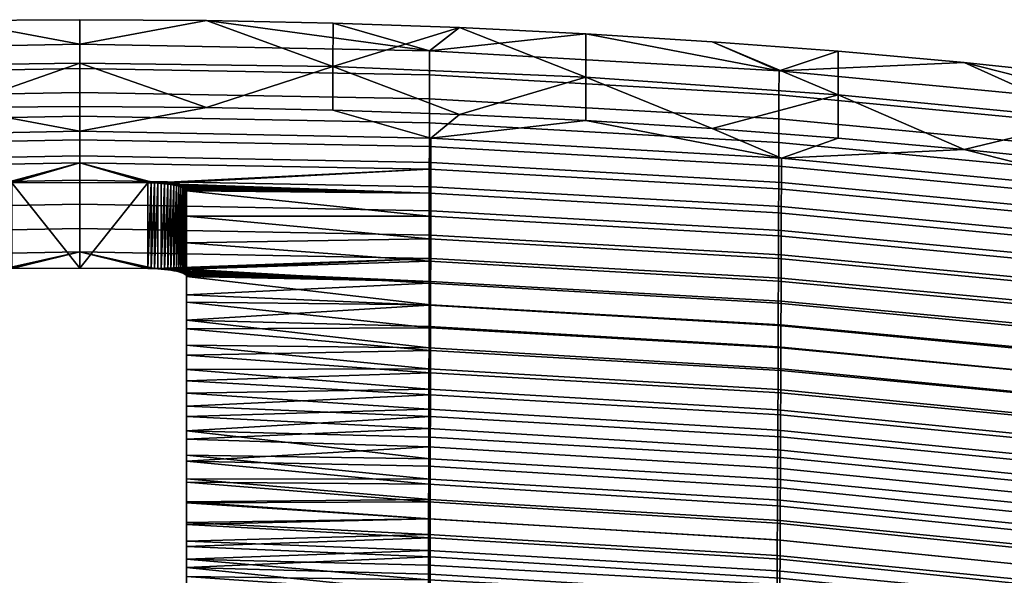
# Model space of a CAD drawing. Header units: millimetres. Extents: x -738 to 738, y -260 to 258.
# Tile 253 of 256: x -6 to 95, y 201 to 258. Entities that reach past the tile are written whole.
import ezdxf

# ---------------------------------------------------------------- set-up
doc = ezdxf.new("R2010")
doc.units = ezdxf.units.MM
doc.header["$MEASUREMENT"] = 0
doc.layers.add('ram', color=31, linetype='Continuous')

msp = doc.modelspace()

# ---------------------------------------------------------------- meshes
at = {"layer": 'ram'}
mesh = msp.add_polyface(dxfattribs=at)
corners = [(-13.04, 249.08, 873.96), (-26.07, 253.29, 873.42), (-26.07, 248.81, 874.02), (0, 249.17, 873.94), (0, 253.65, 873.35), (0, 258.12, 872.76), (-13.04, 258.03, 872.78), (-26.08, 257.76, 872.83), (-36.15, 243.43, 850.57), (0, 244.11, 850.42), (0, 246.63, 862.18), (-36.15, 245.94, 862.33), (-36.14, 240.93, 838.81), (0, 241.61, 838.65), (-36.14, 238.45, 827.04), (0, 239.12, 826.88), (-36.13, 235.95, 815.07), (0, 236.62, 814.91), (-13.04, 249.08, 873.96), (0, 249.17, 873.94), (-26.07, 248.81, 874.02), (0, 253.11, 849.49), (-36.01, 252.43, 849.62), (-36.02, 254.92, 861.26), (0, 255.61, 861.13), (0, 250.63, 837.84), (-36.01, 249.96, 837.98), (0, 248.18, 826.19), (-36, 247.5, 826.33), (0, 245.74, 814.54), (-36, 245.06, 814.68), (0, 243.39, 803.21), (-35.99, 242.72, 803.35), (-26.08, 257.76, 872.83), (-13.04, 258.03, 872.78), (-10.99, 240.56, 789.68), (-11, 240.49, 789.35), (-35.99, 240.26, 791.37), (-11, 237.89, 776.51), (-35.99, 237.89, 779.7), (-8.38, 241.26, 793.02), (-7.68, 241.31, 793.21), (-8.04, 241.29, 793.13), (-8.73, 241.23, 792.88), (-9.07, 241.19, 792.71), (-7, 241.33, 793.27), (-7.34, 241.32, 793.25), (-9.39, 241.15, 792.5), (-10.61, 240.84, 791.05), (-10.75, 240.77, 790.71), (-10.94, 240.63, 790.02), (-10.86, 240.7, 790.37), (-9.69, 241.09, 792.25), (-10.21, 240.97, 791.69), (-10.42, 240.91, 791.38), (-9.96, 241.04, 791.98), (0, 258.12, 872.76), (0, 241.35, 793.26), (7, 241.33, 793.27), (-7.34, 232.5, 795.05), (-7.68, 241.31, 793.21), (-7.34, 241.32, 793.25), (-7.68, 232.49, 795.01), (-8.04, 241.29, 793.13), (-8.38, 241.26, 793.02), (-8.04, 232.47, 794.93), (-8.38, 232.45, 794.83), (-8.73, 241.23, 792.88), (-9.07, 241.19, 792.71), (-9.07, 232.37, 794.51), (-9.39, 241.15, 792.5), (-9.39, 232.33, 794.3), (-9.69, 241.09, 792.25), (-8.73, 232.41, 794.68), (-7, 241.33, 793.27), (-7, 232.51, 795.07), (-9.96, 232.22, 793.78), (-10.21, 240.97, 791.69), (-9.96, 241.04, 791.98), (-10.42, 232.09, 793.18), (-10.61, 240.84, 791.05), (-10.42, 240.91, 791.38), (-10.75, 231.95, 792.51), (-10.86, 240.7, 790.37), (-10.75, 240.77, 790.71), (-11, 236.08, 790.25), (-10.99, 240.56, 789.68), (-10.94, 240.63, 790.02), (-11, 240.49, 789.35), (-11, 237.89, 776.51), (0, 241.35, 793.26), (0, 232.53, 795.06)]
mesh.append_faces([[corners[k] for k in face] for face in [(0, 1, 2, 2), (3, 4, 0, 0), (0, 4, 1, 1), (4, 5, 6, 1), (7, 1, 6, 6), (8, 9, 10, 11), (12, 13, 9, 8), (14, 15, 13, 12), (16, 17, 15, 14), (18, 10, 19, 19), (11, 18, 20, 20), (11, 10, 18, 18), (21, 22, 23, 24), (25, 26, 22, 21), (27, 28, 26, 25), (29, 30, 28, 27), (31, 32, 30, 29), (23, 33, 34, 34), (35, 36, 37, 37), (38, 39, 36, 36), (40, 37, 32, 32), (34, 24, 23, 23), (41, 42, 32, 32), (43, 44, 37, 37), (40, 43, 37, 37), (42, 40, 32, 32), (32, 31, 41, 41), (45, 46, 31, 31), (31, 46, 41, 41), (47, 37, 44, 44), (48, 49, 37, 37), (37, 50, 35, 35), (51, 50, 37, 37), (49, 51, 37, 37), (47, 52, 37, 37), (53, 54, 37, 37), (55, 53, 37, 37), (52, 55, 37, 37), (48, 37, 54, 54), (24, 34, 56, 56), (57, 45, 31, 31), (58, 57, 31, 31), (59, 60, 61, 61), (60, 62, 63, 63), (64, 63, 65, 65), (66, 67, 64, 64), (68, 69, 70, 70), (70, 71, 72, 72), (68, 67, 73, 73), (74, 75, 59, 61), (76, 77, 78, 78), (79, 80, 81, 81), (82, 83, 84, 84), (85, 86, 87, 87), (85, 88, 86, 86), (59, 62, 60, 60), (65, 66, 64, 64), (62, 65, 63, 63), (66, 73, 67, 67), (88, 85, 89, 89), (90, 91, 74, 74)]])
mesh = msp.add_polyface(dxfattribs=at)
corners = [(0, 253.65, 873.35), (0, 249.17, 873.94), (13.04, 249.08, 873.96), (26.07, 248.81, 874.02), (26.07, 253.29, 873.42), (13.04, 258.03, 872.78), (0, 258.12, 872.76), (26.08, 257.76, 872.83), (39.1, 257.31, 872.92), (0, 244.11, 850.42), (36.15, 243.43, 850.57), (36.15, 245.94, 862.33), (0, 246.63, 862.18), (0, 241.61, 838.65), (36.14, 240.93, 838.81), (0, 239.12, 826.88), (36.14, 238.45, 827.04), (0, 236.62, 814.91), (36.13, 235.95, 815.07), (26.07, 248.81, 874.02), (13.04, 249.08, 873.96), (0, 249.17, 873.94), (36.01, 252.43, 849.62), (0, 253.11, 849.49), (0, 255.61, 861.13), (36.02, 254.92, 861.26), (36.01, 249.96, 837.98), (0, 250.63, 837.84), (36, 247.5, 826.33), (0, 248.18, 826.19), (36, 245.06, 814.68), (0, 245.74, 814.54), (35.99, 242.72, 803.35), (0, 243.39, 803.21), (13.04, 258.03, 872.78), (0, 258.12, 872.76), (7.68, 241.31, 793.21), (7.34, 241.32, 793.25), (8.04, 241.29, 793.13), (7, 241.33, 793.27), (35.99, 240.26, 791.37), (8.73, 241.23, 792.88), (8.38, 241.26, 793.02), (9.39, 241.15, 792.5), (9.07, 241.19, 792.71), (9.69, 241.09, 792.25), (10.21, 240.97, 791.69), (9.96, 241.04, 791.98), (10.61, 240.84, 791.05), (10.42, 240.91, 791.38), (10.75, 240.77, 790.71), (10.94, 240.63, 790.02), (10.86, 240.7, 790.37), (11, 240.49, 789.35), (10.99, 240.56, 789.68), (35.99, 237.89, 779.7), (11, 237.89, 776.51), (26.08, 257.76, 872.83), (7.34, 232.5, 795.05), (7.34, 241.32, 793.25), (7.68, 241.31, 793.21), (8.04, 241.29, 793.13), (7.68, 232.49, 795.01), (8.38, 241.26, 793.02), (8.38, 232.45, 794.83), (8.04, 232.47, 794.93), (8.73, 241.23, 792.88), (9.07, 241.19, 792.71), (9.39, 241.15, 792.5), (9.07, 232.37, 794.51), (9.69, 241.09, 792.25), (9.39, 232.33, 794.3), (8.73, 232.41, 794.68), (7, 232.51, 795.07), (7, 241.33, 793.27), (9.96, 232.22, 793.78), (9.96, 241.04, 791.98), (10.21, 240.97, 791.69), (10.42, 232.09, 793.18), (10.42, 240.91, 791.38), (10.61, 240.84, 791.05), (10.21, 232.16, 793.49), (10.75, 231.95, 792.51), (10.75, 240.77, 790.71), (10.86, 240.7, 790.37), (11, 236.08, 790.25), (10.94, 240.63, 790.02), (10.99, 240.56, 789.68), (11, 240.49, 789.35), (10.86, 231.88, 792.17), (10.61, 232.02, 792.85), (9.69, 232.28, 794.05), (11, 237.89, 776.51), (0, 241.35, 793.26), (0, 232.53, 795.06)]
mesh.append_faces([[corners[k] for k in face] for face in [(0, 1, 2, 2), (2, 3, 4, 4), (2, 4, 0, 0), (4, 5, 6, 0), (4, 7, 5, 5), (8, 7, 4, 4), (9, 10, 11, 12), (13, 14, 10, 9), (15, 16, 14, 13), (17, 18, 16, 15), (12, 11, 19, 20), (12, 20, 21, 21), (22, 23, 24, 25), (26, 27, 23, 22), (28, 29, 27, 26), (30, 31, 29, 28), (32, 33, 31, 30), (34, 24, 35, 35), (36, 37, 33, 33), (32, 38, 36, 36), (39, 33, 37, 37), (40, 41, 42, 42), (40, 43, 44, 44), (40, 45, 43, 43), (44, 41, 40, 40), (42, 38, 32, 32), (40, 46, 47, 47), (40, 48, 49, 49), (40, 50, 48, 48), (49, 46, 40, 40), (40, 51, 52, 52), (40, 53, 54, 54), (55, 56, 53, 53), (54, 51, 40, 40), (52, 50, 40, 40), (47, 45, 40, 40), (25, 34, 57, 57), (40, 42, 32, 32), (36, 33, 32, 32), (25, 24, 34, 34), (58, 59, 60, 60), (60, 61, 62, 62), (61, 63, 64, 65), (64, 63, 66, 66), (67, 68, 69, 69), (68, 70, 71, 71), (67, 72, 66, 66), (73, 74, 59, 59), (75, 76, 77, 77), (78, 79, 80, 80), (79, 81, 77, 77), (82, 83, 84, 84), (85, 86, 87, 87), (85, 87, 88, 88), (86, 89, 84, 84), (83, 90, 80, 80), (76, 91, 70, 70), (90, 78, 80, 80), (81, 75, 77, 77), (88, 92, 85, 85), (93, 74, 94, 94)]])
mesh = msp.add_polyface(dxfattribs=at)
corners = [(39.1, 248.36, 874.11), (52.11, 247.73, 874.25), (52.12, 252.2, 873.65), (26.07, 253.29, 873.42), (26.07, 248.81, 874.02), (52.12, 256.68, 873.04), (39.1, 257.31, 872.92), (36.14, 238.45, 827.04), (72.22, 236.41, 827.51), (72.23, 238.88, 839.27), (36.14, 240.93, 838.81), (36.13, 235.95, 815.07), (72.22, 233.92, 815.54), (36.13, 233.55, 803.49), (72.21, 231.52, 803.97), (36.12, 231.18, 791.9), (72.2, 229.15, 792.38), (36.12, 228.75, 779.92), (72.19, 226.72, 780.41), (36.12, 226.39, 768.12), (72.18, 224.35, 768.63), (36.11, 224.06, 756.33), (72.17, 222.01, 756.83), (36.11, 221.76, 744.52), (72.17, 219.7, 745.04), (36.1, 219.5, 732.71), (72.16, 217.42, 733.23), (36.1, 217.26, 720.89), (72.15, 215.17, 721.42), (36.09, 215.14, 709.45), (72.14, 213.03, 710), (36.09, 212.92, 697.23), (72.13, 210.78, 697.79), (36.15, 245.94, 862.33), (52.11, 247.73, 874.25), (39.1, 248.36, 874.11), (26.07, 248.81, 874.02), (72.25, 243.88, 862.79), (11, 231.67, 791.15), (11, 223.59, 750.56), (11, 218.33, 723.05), (11, 215.78, 709.29), (11, 213.28, 695.51), (36.08, 210.8, 685.39), (11, 226.28, 764.3), (71.99, 250.38, 850.03), (36.01, 252.43, 849.62), (36.02, 254.92, 861.26), (72, 252.86, 861.66), (71.99, 247.92, 838.39), (36.01, 249.96, 837.98), (71.98, 245.47, 826.75), (36, 247.5, 826.33), (71.97, 243.04, 815.11), (36, 245.06, 814.68), (71.96, 240.69, 803.78), (35.99, 242.72, 803.35), (71.95, 238.23, 791.8), (35.99, 240.26, 791.37), (71.94, 235.86, 780.15), (35.99, 237.89, 779.7), (71.94, 233.52, 768.48), (35.98, 235.56, 768.03), (71.93, 231.2, 756.82), (35.98, 233.25, 756.36), (71.92, 228.93, 745.28), (35.97, 230.99, 744.8), (71.91, 226.65, 733.47), (35.97, 228.72, 732.99), (71.9, 224.45, 721.97), (35.96, 226.54, 721.48), (71.89, 222.22, 710.09), (35.96, 224.32, 709.59), (71.89, 220.06, 698.39), (35.95, 222.18, 697.88), (71.88, 217.94, 686.69), (35.95, 220.08, 686.17), (71.87, 215.87, 674.98), (35.95, 218.03, 674.44), (71.86, 213.84, 663.25), (35.94, 216.02, 662.71), (71.85, 211.95, 652.04), (35.94, 214.14, 651.49), (71.85, 209.94, 639.79), (35.93, 212.14, 639.22), (39.1, 257.31, 872.92), (52.12, 256.68, 873.04), (26.08, 257.76, 872.83), (11, 237.89, 776.51), (11, 240.49, 789.35), (11, 235.15, 762.73), (11, 232.44, 748.94), (11, 227.17, 721.33), (11, 224.61, 707.52), (11, 222.1, 693.69), (11, 217.26, 666.01), (11, 212.68, 638.28), (35.93, 210.28, 627.47), (11, 214.94, 652.15), (11, 219.65, 679.86)]
mesh.append_faces([[corners[k] for k in face] for face in [(0, 1, 2, 2), (3, 4, 0, 0), (2, 5, 6, 6), (6, 3, 2, 2), (0, 2, 3, 3), (7, 8, 9, 10), (11, 12, 8, 7), (13, 14, 12, 11), (15, 16, 14, 13), (17, 18, 16, 15), (19, 20, 18, 17), (21, 22, 20, 19), (23, 24, 22, 21), (25, 26, 24, 23), (27, 28, 26, 25), (29, 30, 28, 27), (31, 32, 30, 29), (33, 34, 35, 35), (33, 35, 36, 36), (37, 34, 33, 33), (15, 38, 17, 17), (39, 23, 21, 21), (40, 27, 25, 25), (41, 29, 27, 27), (42, 43, 31, 31), (44, 21, 19, 19), (45, 46, 47, 48), (49, 50, 46, 45), (51, 52, 50, 49), (53, 54, 52, 51), (55, 56, 54, 53), (57, 58, 56, 55), (59, 60, 58, 57), (61, 62, 60, 59), (63, 64, 62, 61), (65, 66, 64, 63), (67, 68, 66, 65), (69, 70, 68, 67), (71, 72, 70, 69), (73, 74, 72, 71), (75, 76, 74, 73), (77, 78, 76, 75), (79, 80, 78, 77), (81, 82, 80, 79), (83, 84, 82, 81), (47, 85, 86, 86), (47, 87, 85, 85), (88, 60, 62, 62), (60, 89, 58, 58), (86, 48, 47, 47), (90, 62, 64, 64), (66, 91, 64, 64), (92, 68, 70, 70), (93, 72, 74, 74), (94, 74, 76, 76), (92, 70, 72, 72), (95, 78, 80, 80), (96, 82, 84, 84), (96, 84, 97, 97), (98, 80, 82, 82), (99, 76, 78, 78)]])
mesh = msp.add_polyface(dxfattribs=at)
corners = [(65.11, 246.92, 874.43), (78.09, 245.93, 874.64), (78.1, 250.4, 874.01), (91.05, 244.77, 874.89), (52.12, 252.2, 873.65), (52.11, 247.73, 874.25), (103.98, 243.42, 875.18), (116.87, 241.9, 875.51), (103.99, 247.89, 874.53), (65.12, 255.86, 873.2), (52.12, 256.68, 873.04), (91.06, 253.7, 873.61), (78.1, 254.87, 873.39), (129.75, 244.66, 875.18), (116.89, 250.82, 874.16), (103.99, 252.35, 873.87), (129.75, 249.11, 874.49), (72.24, 241.37, 851.03), (108.23, 237.96, 851.79), (108.24, 240.44, 863.54), (72.25, 243.88, 862.79), (72.23, 238.88, 839.27), (108.22, 235.48, 840.04), (72.22, 236.41, 827.51), (108.21, 233.02, 828.28), (72.22, 233.92, 815.54), (108.19, 230.53, 816.33), (72.21, 231.52, 803.97), (108.18, 228.14, 804.77), (72.2, 229.15, 792.38), (108.17, 225.77, 793.19), (72.19, 226.72, 780.41), (108.16, 223.33, 781.23), (72.18, 224.35, 768.63), (108.15, 220.95, 769.46), (72.17, 222.01, 756.83), (108.14, 218.59, 757.68), (72.17, 219.7, 745.04), (108.13, 216.26, 745.9), (72.16, 217.42, 733.23), (108.12, 213.95, 734.11), (72.15, 215.17, 721.42), (108.11, 211.68, 722.31), (72.14, 213.03, 710), (108.1, 209.51, 710.91), (36.15, 243.43, 850.57), (36.15, 245.94, 862.33), (36.14, 240.93, 838.81), (144.06, 235.64, 864.6), (129.74, 240.21, 875.88), (116.87, 241.9, 875.51), (103.98, 243.42, 875.18), (91.05, 244.77, 874.89), (78.09, 245.93, 874.64), (65.11, 246.92, 874.43), (52.11, 247.73, 874.25), (107.91, 246.97, 850.7), (71.99, 250.38, 850.03), (72, 252.86, 861.66), (107.92, 249.43, 862.33), (107.9, 244.52, 839.08), (71.99, 247.92, 838.39), (107.89, 242.08, 827.44), (71.98, 245.47, 826.75), (107.88, 239.66, 815.81), (71.97, 243.04, 815.11), (107.87, 237.31, 804.49), (71.96, 240.69, 803.78), (107.86, 234.85, 792.53), (71.95, 238.23, 791.8), (107.85, 232.48, 780.89), (71.94, 235.86, 780.15), (107.84, 230.12, 769.24), (71.94, 233.52, 768.48), (107.83, 227.79, 757.59), (71.93, 231.2, 756.82), (107.82, 225.5, 746.06), (71.92, 228.93, 745.28), (107.81, 223.19, 734.27), (71.91, 226.65, 733.47), (107.8, 220.97, 722.79), (71.9, 224.45, 721.97), (107.79, 218.71, 710.93), (71.89, 222.22, 710.09), (107.78, 216.52, 699.25), (71.89, 220.06, 698.39), (107.77, 214.37, 687.56), (71.88, 217.94, 686.69), (107.76, 212.27, 675.87), (71.87, 215.87, 674.98), (107.75, 210.21, 664.16), (71.86, 213.84, 663.25), (107.74, 208.3, 652.96), (71.85, 211.95, 652.04), (52.12, 256.68, 873.04), (65.12, 255.86, 873.2), (78.1, 254.87, 873.39), (91.06, 253.7, 873.61), (103.99, 252.35, 873.87), (116.89, 250.82, 874.16), (129.75, 249.11, 874.49)]
mesh.append_faces([[corners[k] for k in face] for face in [(0, 1, 2, 2), (1, 3, 2, 2), (4, 5, 0, 0), (6, 7, 8, 8), (3, 6, 8, 8), (0, 2, 4, 4), (2, 9, 10, 4), (8, 11, 12, 2), (7, 13, 8, 8), (13, 14, 15, 8), (12, 9, 2, 2), (3, 8, 2, 2), (13, 16, 14, 14), (8, 15, 11, 11), (17, 18, 19, 20), (21, 22, 18, 17), (23, 24, 22, 21), (25, 26, 24, 23), (27, 28, 26, 25), (29, 30, 28, 27), (31, 32, 30, 29), (33, 34, 32, 31), (35, 36, 34, 33), (37, 38, 36, 35), (39, 40, 38, 37), (41, 42, 40, 39), (43, 44, 42, 41), (45, 17, 20, 46), (47, 21, 17, 45), (19, 48, 49, 50), (19, 50, 51, 51), (19, 51, 52, 52), (20, 53, 54, 54), (20, 54, 55, 55), (20, 52, 53, 53), (20, 19, 52, 52), (56, 57, 58, 59), (60, 61, 57, 56), (62, 63, 61, 60), (64, 65, 63, 62), (66, 67, 65, 64), (68, 69, 67, 66), (70, 71, 69, 68), (72, 73, 71, 70), (74, 75, 73, 72), (76, 77, 75, 74), (78, 79, 77, 76), (80, 81, 79, 78), (82, 83, 81, 80), (84, 85, 83, 82), (86, 87, 85, 84), (88, 89, 87, 86), (90, 91, 89, 88), (92, 93, 91, 90), (58, 94, 95, 95), (58, 96, 97, 97), (59, 98, 99, 99), (59, 99, 100, 100), (59, 97, 98, 98), (58, 95, 96, 96), (58, 97, 59, 59)]])
mesh = msp.add_polyface(dxfattribs=at)
corners = [(-36.13, 233.55, 803.49), (0, 234.23, 803.33), (0, 236.62, 814.91), (-36.13, 235.95, 815.07), (-7.34, 232.5, 795.05), (-7, 232.51, 795.07), (-7.68, 232.49, 795.01), (-8.04, 232.47, 794.93), (-8.38, 232.45, 794.83), (-8.73, 232.41, 794.68), (-9.07, 232.37, 794.51), (-36.12, 231.18, 791.9), (-9.39, 232.33, 794.3), (-9.69, 232.28, 794.05), (-10.21, 232.16, 793.49), (-9.96, 232.22, 793.78), (-10.61, 232.02, 792.85), (-10.42, 232.09, 793.18), (-10.75, 231.95, 792.51), (-10.94, 231.81, 791.82), (-10.86, 231.88, 792.17), (-11, 231.67, 791.15), (-10.99, 231.74, 791.49), (-36.12, 228.75, 779.92), (-11, 229.02, 778.03), (-11, 226.28, 764.3), (-36.12, 226.39, 768.12), (-11, 223.59, 750.56), (-36.11, 224.06, 756.33), (0, 232.53, 795.06), (-11, 235.15, 762.73), (-35.98, 235.56, 768.03), (-11, 237.89, 776.51), (-35.98, 233.25, 756.36), (-35.97, 228.72, 732.99), (-35.97, 230.99, 744.8), (-11, 229.78, 735.14), (-35.95, 222.18, 697.88), (-35.96, 224.32, 709.59), (-11, 224.61, 707.52), (-11, 227.17, 721.33), (-11, 232.44, 748.94), (-10.42, 240.91, 791.38), (-10.21, 240.97, 791.69), (-10.21, 232.16, 793.49), (-10.94, 240.63, 790.02), (-10.86, 240.7, 790.37), (-10.86, 231.88, 792.17), (-10.75, 240.77, 790.71), (-10.61, 240.84, 791.05), (-10.61, 232.02, 792.85), (-9.96, 241.04, 791.98), (-9.69, 241.09, 792.25), (-9.69, 232.28, 794.05), (-9.07, 241.19, 792.71), (-8.73, 232.41, 794.68), (-9.07, 232.37, 794.51), (-9.39, 232.33, 794.3), (-9.39, 241.15, 792.5), (-9.96, 232.22, 793.78), (-10.42, 232.09, 793.18), (-10.75, 231.95, 792.51), (-10.94, 231.81, 791.82), (-11, 236.08, 790.25), (-10.99, 231.74, 791.49), (-11, 231.67, 791.15), (-11, 229.78, 735.14), (-11, 223.59, 750.56), (-11, 220.94, 736.81), (-11, 218.33, 723.05), (-11, 227.17, 721.33), (-11, 224.61, 707.52), (-11, 232.44, 748.94), (-11, 226.28, 764.3), (-11, 235.15, 762.73), (-11, 229.02, 778.03), (-11, 237.89, 776.51), (-7, 232.51, 795.07), (-7, 241.33, 793.27), (0, 232.53, 795.06)]
mesh.append_faces([[corners[k] for k in face] for face in [(0, 1, 2, 3), (4, 5, 1, 1), (1, 6, 4, 4), (6, 0, 7, 7), (8, 7, 0, 0), (8, 0, 9, 9), (10, 11, 12, 12), (12, 11, 13, 13), (0, 10, 9, 9), (6, 1, 0, 0), (11, 14, 15, 15), (11, 16, 17, 17), (11, 18, 16, 16), (17, 14, 11, 11), (11, 19, 20, 20), (11, 21, 22, 22), (23, 24, 21, 21), (22, 19, 11, 11), (20, 18, 11, 11), (15, 13, 11, 11), (11, 10, 0, 0), (25, 24, 26, 26), (27, 25, 28, 28), (29, 1, 5, 5), (30, 31, 32, 32), (33, 31, 30, 30), (34, 35, 36, 36), (37, 38, 39, 39), (34, 36, 40, 40), (39, 38, 40, 40), (41, 36, 35, 35), (41, 33, 30, 30), (42, 43, 44, 44), (45, 46, 47, 47), (48, 49, 50, 50), (51, 52, 53, 53), (54, 55, 56, 56), (52, 57, 53, 53), (56, 57, 58, 58), (53, 59, 51, 51), (44, 60, 42, 42), (48, 50, 61, 61), (50, 49, 60, 60), (46, 61, 47, 47), (44, 43, 59, 59), (45, 62, 63, 63), (64, 65, 63, 63), (64, 63, 62, 62), (47, 62, 45, 45), (66, 67, 68, 68), (68, 69, 70, 70), (69, 71, 70, 70), (67, 66, 72, 72), (70, 66, 68, 68), (73, 72, 74, 74), (67, 72, 73, 73), (75, 73, 74, 74), (76, 65, 75, 75), (65, 76, 63, 63), (76, 75, 74, 74), (77, 78, 79, 79)]])
mesh = msp.add_polyface(dxfattribs=at)
corners = [(0, 234.23, 803.33), (36.13, 233.55, 803.49), (36.13, 235.95, 815.07), (0, 236.62, 814.91), (9.07, 232.37, 794.51), (36.12, 231.18, 791.9), (10.99, 231.74, 791.49), (11, 231.67, 791.15), (36.12, 226.39, 768.12), (36.12, 228.75, 779.92), (11, 229.02, 778.03), (11, 226.28, 764.3), (7.68, 232.49, 795.01), (8.04, 232.47, 794.93), (8.73, 232.41, 794.68), (8.38, 232.45, 794.83), (7.34, 232.5, 795.05), (7, 232.51, 795.07), (0, 232.53, 795.06), (9.39, 232.33, 794.3), (10.61, 232.02, 792.85), (10.75, 231.95, 792.51), (10.94, 231.81, 791.82), (10.86, 231.88, 792.17), (9.69, 232.28, 794.05), (10.21, 232.16, 793.49), (10.42, 232.09, 793.18), (9.96, 232.22, 793.78), (11, 223.59, 750.56), (11, 220.94, 736.81), (36.11, 221.76, 744.52), (36.11, 224.06, 756.33), (11, 235.15, 762.73), (11, 237.89, 776.51), (35.98, 235.56, 768.03), (11, 232.44, 748.94), (35.98, 233.25, 756.36), (35.97, 228.72, 732.99), (11, 227.17, 721.33), (11, 229.78, 735.14), (35.96, 224.32, 709.59), (11, 224.61, 707.52), (35.95, 222.18, 697.88), (11, 222.1, 693.69), (35.97, 230.99, 744.8), (7.34, 232.5, 795.05), (7.68, 241.31, 793.21), (7.68, 232.49, 795.01), (8.04, 241.29, 793.13), (8.04, 232.47, 794.93), (9.07, 241.19, 792.71), (9.07, 232.37, 794.51), (8.73, 232.41, 794.68), (9.69, 241.09, 792.25), (9.69, 232.28, 794.05), (9.39, 232.33, 794.3), (9.39, 241.15, 792.5), (9.96, 241.04, 791.98), (9.96, 232.22, 793.78), (8.38, 232.45, 794.83), (8.73, 241.23, 792.88), (10.21, 232.16, 793.49), (10.42, 240.91, 791.38), (10.42, 232.09, 793.18), (10.75, 240.77, 790.71), (10.75, 231.95, 792.51), (10.61, 232.02, 792.85), (10.86, 240.7, 790.37), (10.86, 231.88, 792.17), (10.94, 240.63, 790.02), (11, 236.08, 790.25), (10.94, 231.81, 791.82), (10.99, 231.74, 791.49), (11, 231.67, 791.15), (7, 232.51, 795.07), (7.34, 241.32, 793.25), (11, 229.78, 735.14), (11, 220.94, 736.81), (11, 223.59, 750.56), (11, 227.17, 721.33), (11, 218.33, 723.05), (11, 224.61, 707.52), (11, 232.44, 748.94), (11, 226.28, 764.3), (11, 235.15, 762.73), (11, 229.02, 778.03), (11, 237.89, 776.51), (7, 241.33, 793.27), (0, 232.53, 795.06)]
mesh.append_faces([[corners[k] for k in face] for face in [(0, 1, 2, 3), (1, 4, 5, 5), (6, 7, 5, 5), (8, 9, 10, 10), (7, 10, 9, 9), (11, 8, 10, 10), (12, 13, 1, 1), (14, 4, 1, 1), (15, 14, 1, 1), (13, 15, 1, 1), (12, 0, 16, 16), (0, 17, 16, 16), (0, 18, 17, 17), (12, 1, 0, 0), (5, 4, 19, 19), (20, 21, 5, 5), (5, 22, 6, 6), (23, 22, 5, 5), (21, 23, 5, 5), (19, 24, 5, 5), (25, 26, 5, 5), (27, 25, 5, 5), (24, 27, 5, 5), (20, 5, 26, 26), (28, 29, 30, 30), (11, 28, 31, 31), (32, 33, 34, 34), (35, 32, 36, 36), (37, 38, 39, 39), (40, 41, 38, 38), (41, 42, 43, 43), (44, 39, 35, 35), (44, 37, 39, 39), (45, 46, 47, 47), (47, 48, 49, 49), (50, 51, 52, 52), (53, 54, 55, 55), (51, 56, 55, 55), (54, 57, 58, 58), (59, 60, 52, 52), (61, 62, 63, 63), (64, 65, 66, 66), (67, 68, 65, 65), (69, 70, 71, 71), (72, 70, 73, 73), (72, 71, 70, 70), (68, 69, 71, 71), (74, 75, 45, 45), (76, 77, 78, 78), (77, 79, 80, 80), (80, 79, 81, 81), (78, 82, 76, 76), (79, 77, 76, 76), (83, 84, 82, 82), (78, 83, 82, 82), (85, 84, 83, 83), (86, 85, 73, 73), (73, 70, 86, 86), (86, 84, 85, 85), (87, 74, 88, 88)]])
mesh = msp.add_polyface(dxfattribs=at)
corners = [(36.1, 219.5, 732.71), (36.11, 221.76, 744.52), (11, 220.94, 736.81), (36.08, 208.73, 673.55), (36.08, 210.8, 685.39), (11, 210.84, 681.72), (36.09, 212.92, 697.23), (36.09, 215.14, 709.45), (11, 215.78, 709.29), (36.06, 199.14, 614.18), (36.06, 201.04, 626.66), (11, 201.71, 626.47), (36.04, 194.11, 578.45), (36.05, 195.72, 590.37), (11, 195.63, 584.91), (36.07, 202.81, 637.95), (36.07, 204.77, 650.02), (11, 203.89, 640.3), (11, 208.46, 667.93), (11, 206.14, 654.12), (36.08, 206.71, 661.69), (11, 213.28, 695.51), (11, 218.33, 723.05), (36.1, 217.26, 720.89), (11, 197.58, 598.78), (36.05, 197.39, 602.28), (11, 199.6, 612.63), (35.95, 218.03, 674.44), (11, 217.26, 666.01), (11, 219.65, 679.86), (11, 222.1, 693.69), (35.95, 220.08, 686.17), (11, 214.94, 652.15), (35.94, 216.02, 662.71), (35.94, 214.14, 651.49), (11, 212.68, 638.28), (11, 210.49, 624.4), (35.93, 210.28, 627.47), (35.92, 208.47, 615.7), (11, 208.38, 610.51), (35.92, 206.73, 603.93), (11, 206.36, 596.61), (35.91, 203.45, 580.35), (11, 202.56, 568.76), (11, 204.41, 582.69), (35.91, 205.1, 592.47), (35.9, 199.05, 544.92), (11, 199.13, 540.87), (11, 200.8, 554.82), (35.89, 197.75, 533.1), (11, 197.57, 526.91), (35.9, 200.44, 556.74), (11, 196.12, 512.93), (35.89, 196.51, 521.26), (11, 194.76, 498.95), (35.88, 195.38, 509.42), (35.9, 201.96, 568.94), (11, 190.35, 543.24), (11, 192.01, 557.14), (11, 199.13, 540.87), (11, 195.63, 584.91), (11, 202.56, 568.76), (11, 193.78, 571.03), (11, 197.57, 526.91), (11, 200.8, 554.82), (11, 197.58, 598.78), (11, 199.6, 612.63), (11, 206.36, 596.61), (11, 210.49, 624.4), (11, 201.71, 626.47), (11, 203.89, 640.3), (11, 208.38, 610.51), (11, 204.41, 582.69), (11, 212.68, 638.28), (11, 214.94, 652.15), (11, 206.14, 654.12), (11, 208.46, 667.93), (11, 217.26, 666.01), (11, 210.84, 681.72), (11, 219.65, 679.86), (11, 213.28, 695.51), (11, 222.1, 693.69), (11, 215.78, 709.29), (11, 224.61, 707.52), (11, 218.33, 723.05)]
mesh.append_faces([[corners[k] for k in face] for face in [(0, 1, 2, 2), (3, 4, 5, 5), (6, 7, 8, 8), (9, 10, 11, 11), (12, 13, 14, 14), (15, 16, 17, 17), (3, 5, 18, 18), (17, 16, 19, 19), (18, 19, 20, 20), (21, 5, 4, 4), (2, 22, 0, 0), (21, 6, 8, 8), (8, 23, 22, 22), (15, 17, 11, 11), (14, 13, 24, 24), (24, 25, 26, 26), (9, 11, 26, 26), (27, 28, 29, 29), (29, 30, 31, 31), (32, 28, 33, 33), (34, 35, 32, 32), (36, 35, 37, 37), (38, 39, 36, 36), (39, 40, 41, 41), (42, 43, 44, 44), (44, 41, 45, 45), (46, 47, 48, 48), (47, 49, 50, 50), (48, 43, 51, 51), (52, 50, 53, 53), (54, 52, 55, 55), (48, 51, 46, 46), (47, 46, 49, 49), (52, 53, 55, 55), (50, 49, 53, 53), (43, 56, 51, 51), (57, 58, 59, 59), (60, 61, 62, 62), (63, 57, 59, 59), (64, 62, 61, 61), (59, 58, 64, 64), (65, 66, 67, 67), (68, 69, 70, 70), (69, 71, 66, 66), (65, 72, 60, 60), (60, 72, 61, 61), (67, 66, 71, 71), (68, 70, 73, 73), (71, 69, 68, 68), (74, 75, 76, 76), (76, 77, 74, 74), (75, 74, 73, 73), (75, 73, 70, 70), (78, 77, 76, 76), (72, 65, 67, 67), (79, 78, 80, 80), (80, 81, 79, 79), (79, 77, 78, 78), (82, 81, 80, 80), (83, 82, 84, 84), (83, 81, 82, 82)]])
mesh = msp.add_polyface(dxfattribs=at)
corners = [(107.89, 176.09, 473.47), (107.88, 170.16, 463.26), (125.81, 169.69, 463.78), (143.71, 172.19, 469.44), (107.87, 162.2, 454.12), (125.79, 161.84, 454.57), (125.8, 166, 458.98), (107.87, 166.4, 458.5), (107.86, 152.73, 446.77), (125.78, 152.42, 447.16), (125.79, 157.32, 450.63), (107.86, 157.64, 450.22), (72.13, 210.78, 697.79), (108.09, 207.23, 698.72), (108.1, 209.51, 710.91), (72.14, 213.03, 710), (72.12, 208.65, 685.96), (108.08, 205.07, 686.91), (72.12, 206.56, 674.12), (108.07, 202.95, 675.09), (72.11, 204.52, 662.28), (108.06, 200.88, 663.26), (72.1, 202.57, 650.61), (108.05, 198.91, 651.61), (72.09, 200.61, 638.56), (108.04, 196.93, 639.56), (72.08, 198.83, 627.27), (108.03, 195.15, 628.28), (72.07, 196.94, 614.8), (108.02, 193.27, 615.82), (72.07, 195.22, 602.9), (108.01, 191.59, 603.93), (72.06, 193.58, 590.99), (107.99, 190.03, 592.03), (72.05, 192.04, 579.07), (107.98, 188.59, 580.11), (72.04, 190.64, 567.53), (107.97, 187.34, 568.57), (72.03, 189.24, 555.21), (107.96, 186.13, 556.24), (72.03, 187.99, 543.21), (107.95, 185.09, 544.24), (72.02, 186.84, 531.31), (107.94, 184.19, 532.34), (72.01, 185.77, 519.35), (107.93, 183.39, 520.39), (72, 184.84, 507.39), (107.92, 182.73, 508.43), (71.99, 183.78, 495.44), (107.91, 182.02, 496.48), (71.98, 181.47, 483.69), (107.9, 180.11, 484.71), (71.97, 177.08, 472.55), (71.97, 170.89, 462.46), (71.96, 162.76, 453.44), (71.95, 153.21, 446.17), (36.08, 210.8, 685.39), (36.09, 212.92, 697.23), (107.73, 206.28, 640.72), (71.85, 209.94, 639.79), (71.85, 211.95, 652.04), (107.74, 208.3, 652.96), (107.72, 204.41, 628.99), (71.84, 208.08, 628.04), (107.71, 202.62, 617.24), (71.83, 206.28, 616.28), (107.7, 200.93, 605.48), (71.82, 204.56, 604.51), (107.69, 199.4, 594.02), (71.81, 202.96, 593.05), (107.67, 197.91, 581.91), (71.8, 201.37, 580.94), (107.67, 196.64, 570.49), (71.8, 199.96, 569.52), (107.65, 195.42, 558.29), (71.79, 198.56, 557.32), (107.64, 194.36, 546.47), (71.78, 197.3, 545.5), (107.63, 193.44, 534.65), (71.77, 196.13, 533.68), (107.62, 192.62, 522.82), (71.76, 195.05, 521.85), (107.61, 191.94, 510.99), (71.76, 194.09, 510.01), (107.6, 191.31, 499.16), (71.75, 193.15, 498.17), (107.59, 189.9, 486.84), (71.74, 191.36, 485.86), (107.58, 186.91, 476.01), (71.73, 188.06, 475.08), (107.57, 182.04, 465.21), (71.72, 182.93, 464.37), (107.56, 175.5, 455.32), (71.71, 176.19, 454.6), (107.55, 167.79, 447.01), (71.71, 168.37, 446.37), (107.54, 157.99, 439.44), (71.7, 158.49, 438.86), (143.45, 188.93, 512.37), (143.46, 189.21, 524.19), (143.43, 188.72, 500.55), (143.42, 187.85, 488.22), (143.41, 185.3, 477.31), (143.4, 180.81, 466.38), (143.39, 174.54, 456.34), (143.38, 166.99, 447.9), (143.37, 157.28, 440.25)]
mesh.append_faces([[corners[k] for k in face] for face in [(0, 1, 2, 2), (2, 3, 0, 0), (4, 5, 6, 7), (7, 6, 2, 1), (8, 9, 10, 11), (11, 10, 5, 4), (12, 13, 14, 15), (16, 17, 13, 12), (18, 19, 17, 16), (20, 21, 19, 18), (22, 23, 21, 20), (24, 25, 23, 22), (26, 27, 25, 24), (28, 29, 27, 26), (30, 31, 29, 28), (32, 33, 31, 30), (34, 35, 33, 32), (36, 37, 35, 34), (38, 39, 37, 36), (40, 41, 39, 38), (42, 43, 41, 40), (44, 45, 43, 42), (46, 47, 45, 44), (48, 49, 47, 46), (50, 51, 49, 48), (52, 0, 51, 50), (53, 1, 0, 52), (7, 1, 53, 53), (54, 4, 7, 7), (53, 54, 7, 7), (11, 4, 54, 54), (55, 8, 11, 11), (54, 55, 11, 11), (56, 16, 12, 57), (58, 59, 60, 61), (62, 63, 59, 58), (64, 65, 63, 62), (66, 67, 65, 64), (68, 69, 67, 66), (70, 71, 69, 68), (72, 73, 71, 70), (74, 75, 73, 72), (76, 77, 75, 74), (78, 79, 77, 76), (80, 81, 79, 78), (82, 83, 81, 80), (84, 85, 83, 82), (86, 87, 85, 84), (88, 89, 87, 86), (90, 91, 89, 88), (92, 93, 91, 90), (94, 95, 93, 92), (96, 97, 95, 94), (98, 82, 80, 99), (100, 84, 82, 98), (101, 86, 84, 100), (102, 88, 86, 101), (103, 90, 88, 102), (104, 92, 90, 103), (105, 94, 92, 104), (106, 96, 94, 105)]])
mesh = msp.add_polyface(dxfattribs=at)
corners = [(36.08, 208.73, 673.55), (72.12, 206.56, 674.12), (72.12, 208.65, 685.96), (36.08, 210.8, 685.39), (36.08, 206.71, 661.69), (72.11, 204.52, 662.28), (36.07, 204.77, 650.02), (72.1, 202.57, 650.61), (36.07, 202.81, 637.95), (72.09, 200.61, 638.56), (36.06, 201.04, 626.66), (72.08, 198.83, 627.27), (36.06, 199.14, 614.18), (72.07, 196.94, 614.8), (36.05, 197.39, 602.28), (72.07, 195.22, 602.9), (36.05, 195.72, 590.37), (72.06, 193.58, 590.99), (36.04, 194.11, 578.45), (72.05, 192.04, 579.07), (36.04, 192.62, 566.91), (72.04, 190.64, 567.53), (36.03, 191.11, 554.59), (72.03, 189.24, 555.21), (36.03, 189.73, 542.59), (72.03, 187.99, 543.21), (36.03, 188.43, 530.69), (72.02, 186.84, 531.31), (36.02, 187.2, 518.73), (72.01, 185.77, 519.35), (36.02, 186.1, 506.76), (72, 184.84, 507.39), (36.01, 184.83, 494.81), (71.99, 183.78, 495.44), (36.01, 182.28, 483.08), (71.98, 181.47, 483.69), (36, 177.67, 472), (71.97, 177.08, 472.55), (36, 171.32, 461.98), (71.97, 170.89, 462.46), (35.99, 163.09, 453.04), (71.96, 162.76, 453.44), (35.99, 153.5, 445.81), (71.95, 153.21, 446.17), (11, 208.46, 667.93), (11, 206.14, 654.12), (11, 201.71, 626.47), (11, 199.6, 612.63), (11, 197.58, 598.78), (11, 193.78, 571.03), (11, 190.35, 543.24), (11, 188.78, 529.33), (11, 187.32, 515.4), (11, 183.85, 487.65), (11, 175.87, 468.31), (11, 179.18, 474.48), (11, 167.47, 457.12), (11, 185.97, 501.47), (71.84, 208.08, 628.04), (35.93, 210.28, 627.47), (35.93, 212.14, 639.22), (71.85, 209.94, 639.79), (71.83, 206.28, 616.28), (35.92, 208.47, 615.7), (71.82, 204.56, 604.51), (35.92, 206.73, 603.93), (71.81, 202.96, 593.05), (35.91, 205.1, 592.47), (71.8, 201.37, 580.94), (35.91, 203.45, 580.35), (71.8, 199.96, 569.52), (35.9, 201.96, 568.94), (71.79, 198.56, 557.32), (35.9, 200.44, 556.74), (71.78, 197.3, 545.5), (35.9, 199.05, 544.92), (71.77, 196.13, 533.68), (35.89, 197.75, 533.1), (71.76, 195.05, 521.85), (35.89, 196.51, 521.26), (71.76, 194.09, 510.01), (35.88, 195.38, 509.42), (71.75, 193.15, 498.17), (35.88, 194.25, 497.57), (71.74, 191.36, 485.86), (35.87, 192.24, 485.27), (71.73, 188.06, 475.08), (35.87, 188.75, 474.52), (71.72, 182.93, 464.37), (35.86, 183.46, 463.88), (71.71, 176.19, 454.6), (35.86, 176.61, 454.16), (71.71, 168.37, 446.37), (35.86, 168.71, 445.98), (71.7, 158.49, 438.86), (35.85, 158.8, 438.52), (71.69, 148.52, 433.55), (35.85, 148.81, 433.21), (11, 208.38, 610.51), (11, 204.41, 582.69), (11, 202.56, 568.76), (11, 206.36, 596.61), (11, 210.49, 624.4)]
mesh.append_faces([[corners[k] for k in face] for face in [(0, 1, 2, 3), (4, 5, 1, 0), (6, 7, 5, 4), (8, 9, 7, 6), (10, 11, 9, 8), (12, 13, 11, 10), (14, 15, 13, 12), (16, 17, 15, 14), (18, 19, 17, 16), (20, 21, 19, 18), (22, 23, 21, 20), (24, 25, 23, 22), (26, 27, 25, 24), (28, 29, 27, 26), (30, 31, 29, 28), (32, 33, 31, 30), (34, 35, 33, 32), (36, 37, 35, 34), (38, 39, 37, 36), (40, 41, 39, 38), (42, 43, 41, 40), (44, 4, 0, 0), (45, 6, 4, 4), (46, 10, 8, 8), (47, 14, 12, 12), (48, 16, 14, 14), (49, 20, 18, 18), (50, 24, 22, 22), (50, 26, 24, 24), (51, 28, 26, 26), (52, 30, 28, 28), (32, 53, 34, 34), (36, 54, 38, 38), (55, 36, 34, 34), (38, 56, 40, 40), (57, 32, 30, 30), (58, 59, 60, 61), (62, 63, 59, 58), (64, 65, 63, 62), (66, 67, 65, 64), (68, 69, 67, 66), (70, 71, 69, 68), (72, 73, 71, 70), (74, 75, 73, 72), (76, 77, 75, 74), (78, 79, 77, 76), (80, 81, 79, 78), (82, 83, 81, 80), (84, 85, 83, 82), (86, 87, 85, 84), (88, 89, 87, 86), (90, 91, 89, 88), (92, 93, 91, 90), (94, 95, 93, 92), (96, 97, 95, 94), (98, 63, 65, 65), (99, 67, 69, 69), (100, 69, 71, 71), (101, 65, 67, 67), (102, 59, 63, 63)]])

doc.saveas('drawing.dxf')
